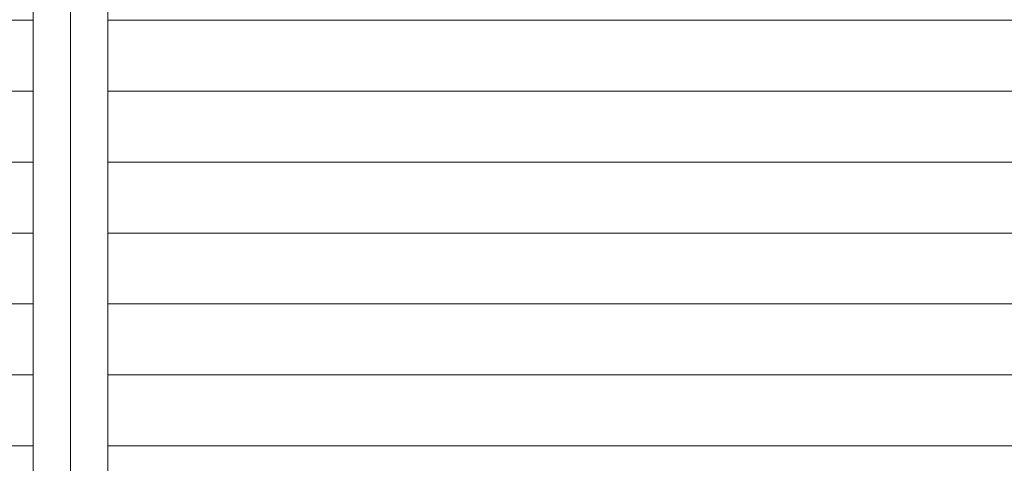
# Model space of a CAD drawing. Header units: millimetres. Extents: x -1567 to 968, y -503 to 481.
# Tile 136 of 145: x -471.22 to -464.61, y -104.05 to -101.07. Entities that reach past the tile are written whole.
import ezdxf

# ---------------------------------------------------------------- set-up
doc = ezdxf.new("R2010")
doc.units = ezdxf.units.MM
doc.layers.get('0').update_dxf_attribs({"lineweight": 0})
doc.layers.add('0_MUROS 1', color=152, linetype='Continuous', lineweight=5)
pattern_1 = [(180, (-601.6957, -202.51516), (0, -0.47625), [])]

# ---------------------------------------------------------------- blocks, each defined once
blk = doc.blocks.new('TECHO SUM')
at = {"lineweight": 0, "true_color": 0x636466}
h = blk.add_hatch(dxfattribs=at)
h.set_pattern_fill('ANSI31', color=251, scale=0.15, angle=135)
h.set_pattern_definition(pattern_1)
h.paths.add_polyline_path([(-619.0344, -153.2389), (-619.0344, -174.4689), (-616.6594, -174.4689), (-616.6594, -187.8189), (-611.4194, -187.8189), (-611.4194, -153.2389)])
h = blk.add_hatch(dxfattribs=at)
h.set_pattern_fill('ANSI31', color=251, scale=0.15, angle=135)
h.set_pattern_definition(pattern_1)
h.paths.add_polyline_path([(-603.3044, -153.2389), (-603.3044, -174.4689), (-605.6794, -174.4689), (-605.6794, -187.8189), (-610.9194, -187.8189), (-610.9194, -153.2389)])
at = {"layer": '0_MUROS 1', "lineweight": 5}
for points in [[(-611.1694, -187.8189), (-611.4194, -187.8189), (-611.4194, -153.2389), (-611.1694, -153.2389)], [(-610.9194, -187.8189), (-611.1694, -187.8189), (-611.1694, -153.2389), (-610.9194, -153.2389)]]:
    blk.add_lwpolyline(points, close=True, dxfattribs=at)

msp = doc.modelspace()

# ---------------------------------------------------------------- block references
at = {"lineweight": 0}
msp.add_blockref('TECHO SUM', (140.2869, 52.8278), dxfattribs=at)

doc.saveas('drawing.dxf')
